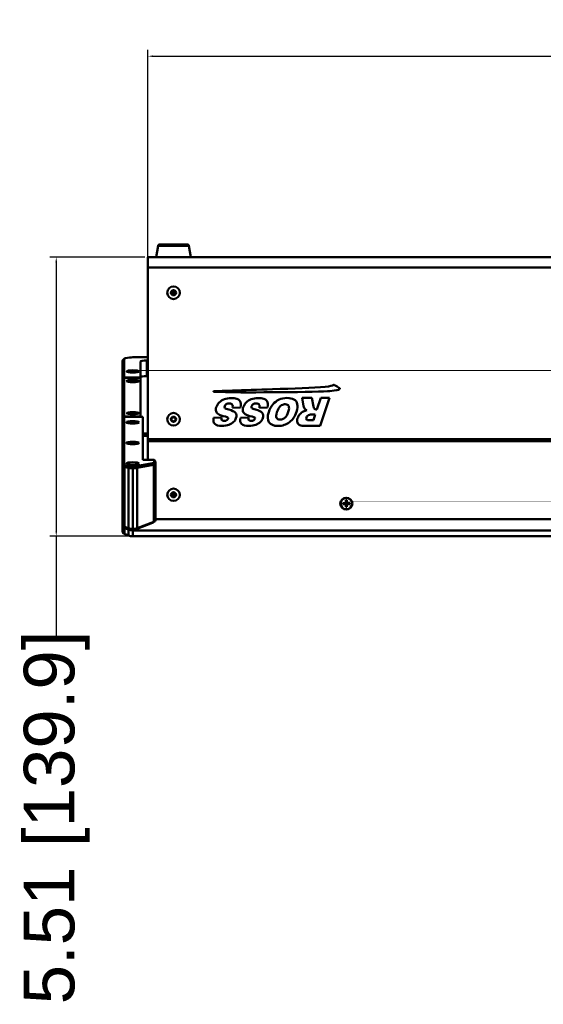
# Model space of a CAD drawing. Header units: inches. Extents: x 2.9 to 75, y -2.3 to 43.7.
# Tile 87 of 155: x 32.8 to 43.1, y 24.3 to 43.7. Entities that reach past the tile are written whole.
import ezdxf

# ---------------------------------------------------------------- set-up
doc = ezdxf.new("R2010")
doc.units = ezdxf.units.IN
doc.header["$MEASUREMENT"] = 0
for name, color, linetype, lineweight in [('Dimensions(ROSSANSI)', 7, 'Continuous', 25), ('Visible Edges(ROSSANSI)', 7, 'Continuous', 50), ('Visible Tangent Edges(ROSSANSI)', 7, 'Continuous', 50)]:
    doc.layers.add(name, color=color, linetype=linetype, lineweight=lineweight)
doc.styles.add('DEFAULT-ROSSANSI', font='arial.ttf')
doc.dimstyles.new('DEFAULT-ROSSANSI', dxfattribs={"dimtxt": 1, "dimasz": 0.098425, "dimexe": 0.125, "dimexo": 0.0625, "dimgap": 0.031496, "dimtad": 0, "dimtih": 1, "dimtoh": 1, "dimrnd": 1e-08, "dimzin": 0, "dimdsep": 46, "dimtxsty": 'DEFAULT-ROSSANSI', "dimcen": 0.09, "dimdle": 0.393701, "dimclrd": 7, "dimclre": 7, "dimclrt": 179, "dimadec": 0, "dimazin": 0, "dimtfac": 1, "dimtofl": 0, "dimtmove": 0, "dimatfit": 3, "dimfxl": 1, "dimtolj": 1, "dimtzin": 0, "dimlwd": 25, "dimlwe": 25, "dimarcsym": 0})

# ---------------------------------------------------------------- blocks, each defined once
blk = doc.blocks.new('*D7')
at = {"layer": 'Defpoints', "color": 0}
for p in [(33.483, 39.02), (35.294, 39.02), (34.996, 33.513)]:
    blk.add_point(p, dxfattribs=at)
at = {"layer": 'Dimensions(ROSSANSI)', "color": 7, "lineweight": 25}
for p, q in [((35.232, 39.02), (33.358, 39.02)), ((33.483, 38.922), (33.483, 33.612)), ((34.933, 33.513), (33.358, 33.513)), ((33.483, 33.513), (33.483, 31.533))]:
    blk.add_line(p, q, dxfattribs=at)
at = {"layer": 'Dimensions(ROSSANSI)', "color": 7}
for points in [[(33.467, 38.922), (33.5, 38.922), (33.483, 39.02)], [(33.467, 33.612), (33.5, 33.612), (33.483, 33.513)]]:
    blk.add_solid(points, dxfattribs=at)
at = {"layer": 'Dimensions(ROSSANSI)', "color": 179, "lineweight": 25, "insert": (32.842, 24.271), "char_height": 1, "attachment_point": 1, "rotation": 90, "style": 'DEFAULT-ROSSANSI'}
blk.add_mtext('\\A1;5.51 [139.9]', dxfattribs=at)
blk = doc.blocks.new('*D9')
at = {"layer": 'Defpoints', "color": 0}
for p in [(66.804, 42.99), (35.294, 38.816), (66.804, 38.816)]:
    blk.add_point(p, dxfattribs=at)
at = {"layer": 'Dimensions(ROSSANSI)', "color": 7, "lineweight": 25}
for p, q in [((35.294, 38.879), (35.294, 43.115)), ((35.393, 42.99), (47.014, 42.99)), ((66.706, 42.99), (55.084, 42.99)), ((66.804, 38.879), (66.804, 43.115))]:
    blk.add_line(p, q, dxfattribs=at)
at = {"layer": 'Dimensions(ROSSANSI)', "color": 7}
for points in [[(35.393, 43.006), (35.393, 42.973), (35.294, 42.99)], [(66.706, 43.006), (66.706, 42.973), (66.804, 42.99)]]:
    blk.add_solid(points, dxfattribs=at)
at = {"layer": 'Dimensions(ROSSANSI)', "color": 179, "lineweight": 25, "insert": (47.046, 43.63), "char_height": 1, "attachment_point": 1, "style": 'DEFAULT-ROSSANSI'}
blk.add_mtext('\\A1;31.51 [800.4]', dxfattribs=at)

msp = doc.modelspace()

# ---------------------------------------------------------------- linework, layer by layer
at = {"layer": 'Visible Edges(ROSSANSI)'}
for p, q in [((35.524, 39.27), (36.072, 39.27)), ((35.494, 39.245), (35.454, 39.02)), ((36.102, 39.245), (36.141, 39.02)), ((35.294, 38.816), (35.294, 39.02)), ((35.294, 39.02), (66.804, 39.02)), ((35.294, 35.428), (35.294, 38.816)), ((34.794, 36.984), (34.794, 36.625)), ((34.826, 37.017), (34.797, 36.988)), ((34.824, 36.649), (34.824, 37.013)), ((34.852, 37.026), (34.929, 37.04)), ((34.996, 37.046), (35.294, 37.046)), ((35.144, 36.649), (35.144, 36.961)), ((35.269, 36.985), (35.294, 36.985)), ((34.89, 36.756), (34.883, 36.763)), ((34.926, 36.765), (34.926, 36.768)), ((34.926, 36.768), (34.953, 36.768)), ((34.926, 36.768), (34.928, 36.765)), ((34.953, 36.765), (34.926, 36.765)), ((34.985, 36.774), (34.985, 36.779)), ((34.985, 36.779), (35.003, 36.779)), ((34.985, 36.753), (34.985, 36.759)), ((34.985, 36.759), (34.985, 36.759)), ((35.003, 36.753), (34.985, 36.753)), ((35.003, 36.779), (35.003, 36.774)), ((35.003, 36.759), (35.003, 36.753)), ((35.003, 36.759), (35.003, 36.759)), ((35.035, 36.768), (35.063, 36.768)), ((35.063, 36.765), (35.035, 36.765)), ((35.06, 36.765), (35.063, 36.768)), ((35.063, 36.768), (35.063, 36.765)), ((35.099, 36.756), (35.105, 36.763)), ((34.824, 36.649), (34.794, 36.625)), ((34.794, 36.608), (34.824, 36.643)), ((34.794, 36.625), (34.794, 36.608)), ((34.794, 36.608), (34.794, 35.852)), ((34.824, 36.643), (34.824, 36.649)), ((34.824, 36.649), (35.144, 36.649)), ((34.824, 35.876), (34.824, 36.643)), ((35.144, 36.643), (34.824, 36.643)), ((34.89, 36.566), (34.883, 36.573)), ((34.926, 36.575), (34.926, 36.578)), ((34.926, 36.578), (34.953, 36.578)), ((34.926, 36.578), (34.928, 36.575)), ((34.953, 36.575), (34.926, 36.575)), ((34.985, 36.584), (34.985, 36.59)), ((34.985, 36.59), (35.003, 36.59)), ((34.985, 36.563), (34.985, 36.569)), ((34.985, 36.569), (34.985, 36.569)), ((35.003, 36.563), (34.985, 36.563)), ((35.003, 36.59), (35.003, 36.584)), ((35.003, 36.569), (35.003, 36.563)), ((35.003, 36.569), (35.003, 36.569)), ((35.035, 36.578), (35.063, 36.578)), ((35.063, 36.575), (35.035, 36.575)), ((35.06, 36.575), (35.063, 36.578)), ((35.063, 36.578), (35.063, 36.575)), ((35.099, 36.566), (35.105, 36.573)), ((35.144, 36.643), (35.144, 36.649)), ((35.144, 35.876), (35.144, 36.643)), ((35.294, 36.673), (35.269, 36.673)), ((38.336, 36.242), (38.365, 36.082)), ((38.527, 36.242), (38.336, 36.242)), ((38.561, 36.073), (38.527, 36.242)), ((38.705, 36.242), (38.63, 36.018)), ((38.691, 35.691), (38.875, 36.242)), ((38.875, 36.242), (38.705, 36.242)), ((36.962, 36.045), (37.121, 36.055)), ((37.493, 36.045), (37.652, 36.055)), ((38.63, 36.018), (38.615, 36.018)), ((34.824, 35.876), (34.794, 35.852)), ((34.794, 35.852), (34.794, 35.794)), ((34.794, 35.794), (34.824, 35.85)), ((34.794, 35.702), (34.794, 35.794)), ((34.824, 35.868), (34.824, 35.876)), ((34.824, 35.876), (35.144, 35.876)), ((35.194, 35.868), (34.824, 35.868)), ((34.824, 35.85), (34.824, 35.868)), ((34.824, 35.85), (34.824, 35.758)), ((34.89, 35.931), (34.883, 35.939)), ((34.926, 35.941), (34.926, 35.944)), ((34.926, 35.944), (34.953, 35.944)), ((34.926, 35.944), (34.928, 35.941)), ((34.953, 35.941), (34.926, 35.941)), ((34.985, 35.95), (34.985, 35.955)), ((34.985, 35.955), (35.003, 35.955)), ((34.985, 35.935), (34.985, 35.935)), ((34.985, 35.929), (34.985, 35.934)), ((35.003, 35.929), (34.985, 35.929)), ((35.003, 35.955), (35.003, 35.95)), ((35.003, 35.935), (35.003, 35.935)), ((35.003, 35.934), (35.003, 35.929)), ((35.035, 35.944), (35.063, 35.944)), ((35.063, 35.941), (35.035, 35.941)), ((35.06, 35.941), (35.063, 35.944)), ((35.063, 35.944), (35.063, 35.941)), ((35.099, 35.931), (35.105, 35.939)), ((35.144, 35.868), (35.144, 35.876)), ((35.194, 35.02), (35.194, 35.868)), ((36.747, 35.858), (36.59, 35.849)), ((37.277, 35.858), (37.12, 35.849)), ((38.558, 35.802), (38.484, 35.802)), ((38.524, 35.914), (38.595, 35.914)), ((38.595, 35.914), (38.558, 35.802)), ((34.824, 35.758), (34.794, 35.702)), ((34.794, 35.702), (34.794, 35.519)), ((34.794, 35.519), (34.824, 35.576)), ((34.824, 35.576), (34.824, 35.758)), ((34.824, 35.576), (34.824, 35.484)), ((38.409, 35.691), (38.691, 35.691)), ((34.794, 35.428), (34.794, 35.519)), ((34.824, 35.484), (34.794, 35.428)), ((34.794, 35.428), (34.794, 35.245)), ((34.824, 35.302), (34.824, 35.484)), ((35.294, 35.389), (35.294, 35.428)), ((35.294, 35.02), (35.294, 35.389)), ((34.794, 35.245), (34.824, 35.302)), ((34.794, 34.892), (34.794, 35.245)), ((34.824, 35.302), (34.824, 34.921)), ((35.194, 35.02), (35.414, 35.02)), ((35.414, 34.97), (35.414, 35.02)), ((35.414, 35.02), (35.444, 34.99)), ((34.794, 34.536), (34.794, 34.892)), ((34.908, 34.86), (34.834, 34.875)), ((34.852, 34.907), (34.926, 34.893)), ((34.994, 33.656), (34.994, 34.853)), ((35.063, 34.893), (35.386, 34.956)), ((35.404, 34.923), (35.081, 34.86)), ((35.444, 34.99), (35.444, 34.941)), ((35.444, 34.941), (35.444, 33.832)), ((34.794, 34.536), (34.794, 34.352)), ((34.824, 34.32), (34.824, 34.504)), ((34.794, 34.26), (34.794, 34.352)), ((34.794, 34.26), (34.794, 34.076)), ((34.824, 34.044), (34.824, 34.228)), ((39.2, 34.197), (39.2, 34.224)), ((39.2, 34.224), (39.218, 34.224)), ((39.218, 34.224), (39.218, 34.197)), ((34.794, 33.983), (34.794, 34.076)), ((39.141, 34.148), (39.141, 34.166)), ((39.141, 34.166), (39.168, 34.166)), ((39.184, 34.161), (39.141, 34.148)), ((39.168, 34.148), (39.141, 34.148)), ((39.172, 34.166), (39.172, 34.161)), ((39.174, 34.167), (39.174, 34.166)), ((39.184, 34.163), (39.184, 34.161)), ((39.184, 34.161), (39.188, 34.161)), ((39.197, 34.183), (39.2, 34.19)), ((39.202, 34.194), (39.2, 34.194)), ((39.2, 34.145), (39.202, 34.145)), ((39.2, 34.09), (39.2, 34.117)), ((39.218, 34.09), (39.2, 34.09)), ((39.214, 34.202), (39.204, 34.202)), ((39.204, 34.13), (39.214, 34.13)), ((39.205, 34.135), (39.213, 34.135)), ((39.218, 34.194), (39.216, 34.194)), ((39.216, 34.145), (39.218, 34.145)), ((39.222, 34.183), (39.218, 34.19)), ((39.218, 34.117), (39.218, 34.09)), ((39.23, 34.161), (39.234, 34.161)), ((39.234, 34.161), (39.234, 34.163)), ((39.278, 34.148), (39.234, 34.161)), ((39.244, 34.166), (39.244, 34.167)), ((39.246, 34.161), (39.246, 34.166)), ((39.25, 34.166), (39.278, 34.166)), ((39.278, 34.148), (39.25, 34.148)), ((39.278, 34.166), (39.278, 34.148)), ((34.794, 33.983), (34.794, 33.799)), ((34.824, 33.768), (34.824, 33.952)), ((66.654, 33.848), (35.444, 33.848)), ((34.794, 33.735), (34.794, 33.799)), ((34.794, 33.707), (34.794, 33.735)), ((34.794, 33.707), (34.794, 33.592)), ((34.833, 33.692), (34.806, 33.714)), ((34.831, 33.7), (34.908, 33.67)), ((34.908, 33.643), (34.831, 33.673)), ((34.929, 33.651), (34.852, 33.681)), ((35.386, 33.778), (35.06, 33.651)), ((35.081, 33.67), (35.408, 33.798)), ((35.405, 33.789), (35.432, 33.812)), ((34.831, 33.558), (34.908, 33.528)), ((67.102, 33.629), (34.996, 33.629)), ((67.102, 33.513), (34.996, 33.513))]:
    msp.add_line(p, q, dxfattribs=at)
for centre, radius in [((35.798, 38.321), 0.125), ((35.798, 38.321), 0.125), ((35.798, 38.321), 0.05), ((35.798, 38.321), 0.0406), ((35.798, 35.821), 0.125), ((35.798, 35.821), 0.125), ((35.798, 35.821), 0.05), ((35.798, 35.821), 0.0406)]:
    msp.add_circle(centre, radius, dxfattribs=at)
for centre, start, end in [((35.524, 39.24), 90, 170), ((36.072, 39.24), 10, 90)]:
    msp.add_arc(centre, 0.03, start, end, dxfattribs=at)
for centre, major_axis, ratio, start_param, end_param in [((35.798, 38.249), (0.062, 0), 0.939693, 0.998957, 2.142635), ((35.798, 38.249), (0.0406, 0), 0.939693, 1.149051, 1.992541), ((34.919, 36.984), (-0.125, 0), 0.189952, 6.088483, 6.283185), ((34.919, 37.013), (-0.095, 0), 0.189952, 5.497787, 6.283185), ((34.996, 37.028), (0.095, 0), 0.189952, 1.570796, 2.356194), ((35.269, 36.961), (-0.125, 0), 0.189952, 4.712389, 6.283185), ((34.953, 36.774), (0.032, 0), 0.189952, 4.712389, 6.283185), ((34.953, 36.759), (0.032, 0), 0.189952, 0, 1.570796), ((35.035, 36.774), (-0.032, 0), 0.189952, 0, 1.570796), ((35.035, 36.759), (-0.032, 0), 0.189952, 4.712389, 6.283185), ((34.953, 36.584), (0.032, 0), 0.189952, 4.712389, 6.283185), ((34.953, 36.569), (0.032, 0), 0.189952, 0, 1.570796), ((35.035, 36.584), (-0.032, 0), 0.189952, 0, 1.570796), ((35.035, 36.569), (-0.032, 0), 0.189952, 4.712389, 6.283185), ((35.269, 36.649), (-0.125, 0), 0.189952, 4.712389, 6.283185), ((34.953, 35.95), (0.032, 0), 0.189952, 4.712389, 6.283185), ((34.953, 35.934), (0.032, 0), 0.189952, 0, 1.570796), ((35.035, 35.95), (-0.032, 0), 0.189952, 0, 1.570796), ((35.035, 35.934), (-0.032, 0), 0.189952, 4.712389, 6.283185), ((34.919, 34.536), (-0.125, 0), 0.389928, 0, 0.707483), ((34.919, 34.352), (-0.125, 0), 0.389928, 0, 0.707483), ((34.919, 34.26), (-0.125, 0), 0.389928, 0, 0.707483), ((35.798, 34.369), (0.05, 0), 0.981793, 3.538914, 4.712389), ((35.798, 34.4), (0.0406, 0), 0.981793, 3.936961, 5.487817), ((35.798, 34.369), (0.05, 0), 0.981793, 4.712389, 5.885864), ((34.919, 34.076), (-0.125, 0), 0.389928, 0, 0.707483), ((39.168, 34.197), (0.032, 0), 0.981793, 4.712389, 6.283185), ((39.168, 34.117), (0.032, 0), 0.981793, 0, 1.570796), ((39.173, 34.126), (0.0285, 0.0299), 0.749568, 0.588916, 0.920203), ((39.168, 34.129), (0.0377, 0), 0.981793, 1.133723, 1.419331), ((39.168, 34.129), (0.0377, 0), 0.981793, 0.556493, 1.014303), ((39.168, 34.21), (0.0377, 0), 0.981793, 5.846112, 6.081241), ((39.168, 34.202), (0.0359, 0), 0.703715, 5.968442, 6.299729), ((39.168, 34.129), (0.0377, 0), 0.981793, 0.151466, 0.437073), ((39.168, 34.131), (0, 0.0459), 0.783144, 4.695846, 5.027133), ((39.25, 34.21), (-0.0377, 0), 0.981793, 0.201944, 0.437073), ((39.25, 34.129), (-0.0377, 0), 0.981793, 5.846112, 6.13172), ((39.25, 34.202), (-0.0359, 0), 0.703715, 6.266642, 6.597929), ((39.25, 34.131), (0, -0.0459), 0.783144, 4.397645, 4.728932), ((39.25, 34.197), (-0.032, 0), 0.981793, 0, 1.570796), ((39.25, 34.129), (0.0377, 0), 0.981793, 2.127289, 2.5851), ((39.25, 34.117), (-0.032, 0), 0.981793, 4.712389, 6.283185), ((39.25, 34.129), (0.0377, 0), 0.981793, 1.722262, 2.007869), ((39.245, 34.126), (-0.0285, 0.0299), 0.749568, 5.362983, 5.69427), ((34.919, 33.983), (-0.125, 0), 0.389928, 0, 0.707483), ((35.319, 33.832), (0.125, 0), 0.389928, 5.497787, 6.283185), ((34.919, 33.799), (-0.125, 0), 0.389928, 0, 0.707483), ((34.919, 33.735), (-0.125, 0), 0.389928, 0, 0.785398), ((34.919, 33.707), (-0.125, 0), 0.389928, 0, 0.785398), ((34.919, 33.707), (-0.095, 0), 0.389928, 0.437245, 0.785398), ((34.996, 33.705), (0.125, 0), 0.389928, 3.926991, 4.698175), ((34.996, 33.677), (-0.125, 0), 0.389928, 0.785398, 1.570796), ((34.996, 33.677), (-0.095, 0), 0.389928, 0.785398, 1.552095), ((34.992, 33.705), (0.125, 0), 0.389928, 4.726603, 5.497787), ((34.992, 33.677), (-0.095, 0), 0.389928, 1.589501, 2.356194), ((35.319, 33.805), (-0.095, 0), 0.389928, 2.356194, 2.704348), ((34.919, 33.592), (-0.125, 0), 0.389928, 0, 0.785398), ((34.996, 33.562), (0.125, 0), 0.389928, 3.926991, 4.712389)]:
    msp.add_ellipse(centre, major_axis=major_axis, ratio=ratio, start_param=start_param, end_param=end_param, dxfattribs=at)
for centre, major_axis, ratio in [((34.994, 36.766), (0.119, 0), 0.189952), ((34.994, 36.766), (0.113, 0), 0.189952), ((34.994, 36.576), (-0.119, 0), 0.189952), ((34.994, 36.576), (0.113, 0), 0.189952), ((34.994, 35.942), (-0.119, 0), 0.189952), ((34.994, 35.942), (0.113, 0), 0.189952), ((34.994, 35.761), (0.125, 0), 0.194196), ((34.994, 35.355), (0.125, 0), 0.194196), ((34.994, 34.948), (0.125, 0), 0.194196), ((35.798, 34.331), (0.125, 0), 0.981793), ((35.798, 34.331), (-0.125, 0), 0.981793), ((35.798, 34.331), (-0.05, 0), 0.981793), ((39.209, 34.157), (0.119, 0), 0.981793), ((39.209, 34.157), (0.113, 0), 0.981793)]:
    msp.add_ellipse(centre, major_axis=major_axis, ratio=ratio, dxfattribs=at)
for points, weights in [([(34.953, 36.768), (34.955, 36.768), (34.958, 36.765)], [1, 1.01023075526, 1.01564692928]), ([(34.985, 36.759), (34.985, 36.773), (34.985, 36.774)], [1.02166378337, 1.02045377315, 1]), ([(34.985, 36.759), (34.985, 36.759), (34.985, 36.759)], [1, 1.00123615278, 1.00240201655]), ([(35.003, 36.774), (35.003, 36.773), (35.003, 36.759)], [1, 1.02045377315, 1.02166378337]), ([(35.003, 36.759), (35.003, 36.759), (35.003, 36.759)], [1.00240201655, 1.00123615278, 1]), ([(35.031, 36.765), (35.033, 36.768), (35.035, 36.768)], [1.01564692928, 1.01023075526, 1]), ([(34.953, 36.578), (34.955, 36.578), (34.958, 36.575)], [1, 1.01023075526, 1.01564692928]), ([(34.985, 36.569), (34.985, 36.583), (34.985, 36.584)], [1.02166378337, 1.02045377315, 1]), ([(34.985, 36.569), (34.985, 36.569), (34.985, 36.569)], [1, 1.00123615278, 1.00240201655]), ([(35.003, 36.584), (35.003, 36.583), (35.003, 36.569)], [1, 1.02045377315, 1.02166378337]), ([(35.003, 36.569), (35.003, 36.569), (35.003, 36.569)], [1.00240201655, 1.00123615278, 1]), ([(35.031, 36.575), (35.033, 36.578), (35.035, 36.578)], [1.01564692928, 1.01023075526, 1]), ([(34.953, 35.944), (34.955, 35.944), (34.958, 35.94)], [1, 1.01023075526, 1.01564692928]), ([(34.985, 35.935), (34.985, 35.949), (34.985, 35.95)], [1.02166378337, 1.02045377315, 1]), ([(34.985, 35.934), (34.985, 35.935), (34.985, 35.935)], [1, 1.00123615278, 1.00240201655]), ([(35.003, 35.95), (35.003, 35.949), (35.003, 35.935)], [1, 1.02045377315, 1.02166378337]), ([(35.003, 35.935), (35.003, 35.935), (35.003, 35.934)], [1.00240201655, 1.00123615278, 1]), ([(35.031, 35.94), (35.033, 35.944), (35.035, 35.944)], [1.01564692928, 1.01023075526, 1]), ([(39.188, 34.161), (39.177, 34.148), (39.168, 34.148)], [1, 1.0434797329, 1]), ([(39.2, 34.19), (39.2, 34.19), (39.2, 34.197)], [1.01222273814, 1.03612392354, 1]), ([(39.2, 34.117), (39.2, 34.126), (39.2, 34.149)], [1, 1.0434797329, 1]), ([(39.218, 34.197), (39.218, 34.19), (39.218, 34.19)], [1, 1.03612392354, 1.01222273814]), ([(39.218, 34.149), (39.218, 34.126), (39.218, 34.117)], [1, 1.0434797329, 1]), ([(39.25, 34.148), (39.241, 34.148), (39.23, 34.161)], [1, 1.0434797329, 1])]:
    msp.add_rational_spline(points, weights, degree=2, dxfattribs=at)
for points, degree in [([(36.592, 36.376), (36.582, 36.373), (36.584, 36.365), (36.589, 36.364)], 3), ([(36.589, 36.364), (36.6, 36.362), (36.629, 36.363), (36.827, 36.357)], 3), ([(36.596, 36.376), (36.595, 36.376), (36.593, 36.376), (36.592, 36.376)], 3), ([(37.755, 36.416), (37.179, 36.397), (36.612, 36.377), (36.596, 36.376)], 3), ([(36.827, 36.357), (37.171, 36.347), (38.706, 36.359), (38.884, 36.377)], 3), ([(38.789, 36.462), (38.565, 36.44), (38.156, 36.429), (37.755, 36.416)], 3), ([(38.96, 36.501), (38.94, 36.487), (38.89, 36.472), (38.789, 36.462)], 3), ([(38.884, 36.377), (39.02, 36.39), (39.056, 36.405), (39.07, 36.414)], 3), ([(38.969, 36.501), (38.964, 36.504), (38.96, 36.501), (38.96, 36.501)], 3), ([(39.079, 36.434), (39.077, 36.435), (38.974, 36.498), (38.969, 36.501)], 3), ([(39.07, 36.414), (39.075, 36.416), (39.077, 36.417), (39.079, 36.419)], 3), ([(39.079, 36.419), (39.086, 36.423), (39.082, 36.432), (39.079, 36.434)], 3), ([(36.803, 36.218), (36.764, 36.203), (36.73, 36.181), (36.702, 36.152)], 3), ([(37.121, 36.055), (37.135, 36.109), (37.13, 36.153), (37.107, 36.188)], 3), ([(37.333, 36.218), (37.294, 36.203), (37.261, 36.181), (37.232, 36.152)], 3), ([(37.652, 36.055), (37.665, 36.109), (37.66, 36.153), (37.637, 36.188)], 3), ([(36.642, 36.058), (36.633, 36.029), (36.631, 36.003), (36.637, 35.98)], 3), ([(36.637, 35.98), (36.643, 35.956), (36.659, 35.937), (36.685, 35.921)], 3), ([(36.702, 36.152), (36.674, 36.124), (36.654, 36.092), (36.642, 36.058)], 3), ([(36.814, 36.044), (36.806, 36.055), (36.804, 36.067), (36.809, 36.081)], 3), ([(36.809, 36.081), (36.814, 36.095), (36.824, 36.108), (36.84, 36.119)], 3), ([(36.888, 36.013), (36.847, 36.023), (36.823, 36.033), (36.814, 36.044)], 3), ([(37.02, 35.949), (36.998, 35.976), (36.954, 35.997), (36.888, 36.013)], 3), ([(36.961, 36.103), (36.967, 36.09), (36.968, 36.071), (36.962, 36.045)], 3), ([(37.173, 36.058), (37.163, 36.029), (37.161, 36.003), (37.167, 35.98)], 3), ([(37.167, 35.98), (37.174, 35.956), (37.19, 35.937), (37.215, 35.921)], 3), ([(37.232, 36.152), (37.204, 36.124), (37.184, 36.092), (37.173, 36.058)], 3), ([(37.345, 36.044), (37.336, 36.055), (37.334, 36.067), (37.339, 36.081)], 3), ([(37.339, 36.081), (37.344, 36.095), (37.354, 36.108), (37.371, 36.119)], 3), ([(37.418, 36.013), (37.378, 36.023), (37.353, 36.033), (37.345, 36.044)], 3), ([(37.55, 35.949), (37.528, 35.976), (37.484, 35.997), (37.418, 36.013)], 3), ([(37.492, 36.103), (37.498, 36.09), (37.498, 36.071), (37.493, 36.045)], 3), ([(38.365, 35.977), (38.338, 35.963), (38.314, 35.945), (38.293, 35.923)], 3), ([(38.365, 36.082), (38.368, 36.06), (38.379, 36.033), (38.394, 36.019)], 3), ([(38.432, 35.999), (38.405, 35.993), (38.382, 35.986), (38.365, 35.977)], 3), ([(38.394, 36.019), (38.402, 36.012), (38.414, 36.005), (38.432, 35.999)], 3), ([(38.578, 36.031), (38.571, 36.038), (38.566, 36.052), (38.561, 36.073)], 3), ([(38.615, 36.018), (38.6, 36.018), (38.587, 36.022), (38.578, 36.031)], 3), ([(36.59, 35.849), (36.578, 35.794), (36.586, 35.754), (36.613, 35.729)], 3), ([(36.685, 35.921), (36.711, 35.905), (36.756, 35.889), (36.823, 35.874)], 3), ([(36.755, 35.806), (36.746, 35.817), (36.743, 35.834), (36.747, 35.858)], 3), ([(36.823, 35.874), (36.85, 35.868), (36.866, 35.861), (36.871, 35.854)], 3), ([(36.875, 35.832), (36.871, 35.82), (36.863, 35.81), (36.851, 35.802)], 3), ([(36.871, 35.854), (36.877, 35.848), (36.878, 35.84), (36.875, 35.832)], 3), ([(36.892, 35.712), (36.928, 35.726), (36.958, 35.745), (36.982, 35.769)], 3), ([(36.982, 35.769), (37.006, 35.793), (37.022, 35.819), (37.031, 35.846)], 3), ([(37.031, 35.846), (37.045, 35.888), (37.041, 35.922), (37.02, 35.949)], 3), ([(37.12, 35.849), (37.108, 35.794), (37.116, 35.754), (37.143, 35.729)], 3), ([(37.215, 35.921), (37.241, 35.905), (37.287, 35.889), (37.353, 35.874)], 3), ([(37.285, 35.806), (37.276, 35.817), (37.273, 35.834), (37.277, 35.858)], 3), ([(37.353, 35.874), (37.38, 35.868), (37.396, 35.861), (37.401, 35.854)], 3), ([(37.406, 35.832), (37.402, 35.82), (37.394, 35.81), (37.381, 35.802)], 3), ([(37.401, 35.854), (37.407, 35.848), (37.408, 35.84), (37.406, 35.832)], 3), ([(37.422, 35.712), (37.458, 35.726), (37.488, 35.745), (37.512, 35.769)], 3), ([(37.512, 35.769), (37.536, 35.793), (37.553, 35.819), (37.562, 35.846)], 3), ([(37.562, 35.846), (37.576, 35.888), (37.572, 35.922), (37.55, 35.949)], 3), ([(38.248, 35.844), (38.236, 35.809), (38.234, 35.779), (38.243, 35.755)], 3), ([(38.293, 35.923), (38.273, 35.901), (38.258, 35.874), (38.248, 35.844)], 3), ([(38.425, 35.816), (38.417, 35.826), (38.416, 35.84), (38.422, 35.857)], 3), ([(38.422, 35.857), (38.426, 35.869), (38.433, 35.88), (38.443, 35.889)], 3), ([(38.484, 35.802), (38.453, 35.802), (38.433, 35.807), (38.425, 35.816)], 3), ([(38.443, 35.889), (38.465, 35.909), (38.492, 35.914), (38.524, 35.914)], 3), ([(38.243, 35.755), (38.252, 35.73), (38.269, 35.713), (38.293, 35.704)], 3), ([(38.293, 35.704), (38.318, 35.695), (38.356, 35.691), (38.409, 35.691)], 3), ([(39.172, 34.161), (39.173, 34.164), (39.174, 34.166)], 2), ([(39.204, 34.13), (39.205, 34.132), (39.205, 34.135)], 2), ([(39.214, 34.13), (39.214, 34.132), (39.213, 34.135)], 2), ([(39.246, 34.161), (39.245, 34.164), (39.244, 34.166)], 2), ([(34.994, 33.656), (34.994, 33.651), (34.994, 33.645), (34.994, 33.64)], 3)]:
    msp.add_open_spline(points, degree=degree, dxfattribs=at)
for points, knots in [([(37.107, 36.188), (37.084, 36.223), (37.027, 36.24), (36.937, 36.24), (36.886, 36.24), (36.841, 36.232), (36.803, 36.218)], [26, 26, 26, 26, 27, 27, 27, 28, 28, 28, 28]), ([(37.637, 36.188), (37.614, 36.223), (37.558, 36.24), (37.468, 36.24), (37.416, 36.24), (37.372, 36.232), (37.333, 36.218)], [-28, -28, -28, -28, -27, -27, -27, -26, -26, -26, -26]), ([(38.225, 35.967), (38.246, 36.029), (38.251, 36.081), (38.241, 36.122), (38.23, 36.164), (38.209, 36.194), (38.176, 36.213), (38.143, 36.232), (38.097, 36.242), (38.038, 36.242), (37.98, 36.242), (37.927, 36.231), (37.881, 36.209), (37.834, 36.187), (37.794, 36.156), (37.76, 36.116), (37.726, 36.076), (37.698, 36.025), (37.678, 35.962), (37.649, 35.877), (37.651, 35.81), (37.682, 35.762), (37.714, 35.715), (37.774, 35.691), (37.861, 35.691), (37.947, 35.691), (38.022, 35.715), (38.086, 35.764), (38.15, 35.812), (38.196, 35.88), (38.225, 35.967)], [0, 0, 0, 0, 1, 1, 1, 2, 2, 2, 3, 3, 3, 4, 4, 4, 5, 5, 5, 6, 6, 6, 7, 7, 7, 8, 8, 8, 9, 9, 9, 10, 10, 10, 10]), ([(36.84, 36.119), (36.857, 36.13), (36.877, 36.136), (36.9, 36.136), (36.931, 36.136), (36.952, 36.125), (36.961, 36.103)], [2, 2, 2, 2, 3, 3, 3, 4, 4, 4, 4]), ([(37.371, 36.119), (37.387, 36.13), (37.407, 36.136), (37.43, 36.136), (37.462, 36.136), (37.482, 36.125), (37.492, 36.103)], [-4, -4, -4, -4, -3, -3, -3, -2, -2, -2, -2]), ([(38.063, 35.968), (38.045, 35.913), (38.022, 35.874), (37.994, 35.851), (37.966, 35.827), (37.936, 35.816), (37.903, 35.816), (37.869, 35.816), (37.846, 35.827), (37.833, 35.85), (37.821, 35.873), (37.823, 35.91), (37.84, 35.96), (37.86, 36.02), (37.883, 36.061), (37.91, 36.084), (37.937, 36.107), (37.968, 36.119), (38.003, 36.119), (38.037, 36.119), (38.06, 36.107), (38.071, 36.083), (38.083, 36.06), (38.08, 36.021), (38.063, 35.968)], [0, 0, 0, 0, 1, 1, 1, 2, 2, 2, 3, 3, 3, 4, 4, 4, 5, 5, 5, 6, 6, 6, 7, 7, 7, 8, 8, 8, 8]), ([(36.851, 35.802), (36.839, 35.794), (36.823, 35.79), (36.804, 35.79), (36.781, 35.79), (36.765, 35.795), (36.755, 35.806)], [16, 16, 16, 16, 17, 17, 17, 18, 18, 18, 18]), ([(37.381, 35.802), (37.369, 35.794), (37.353, 35.79), (37.334, 35.79), (37.311, 35.79), (37.295, 35.795), (37.285, 35.806)], [-18, -18, -18, -18, -17, -17, -17, -16, -16, -16, -16]), ([(36.613, 35.729), (36.64, 35.704), (36.687, 35.691), (36.755, 35.691), (36.81, 35.691), (36.855, 35.698), (36.892, 35.712)], [11, 11, 11, 11, 12, 12, 12, 13, 13, 13, 13]), ([(37.143, 35.729), (37.17, 35.704), (37.217, 35.691), (37.285, 35.691), (37.34, 35.691), (37.386, 35.698), (37.422, 35.712)], [-13, -13, -13, -13, -12, -12, -12, -11, -11, -11, -11]), ([(34.794, 34.891), (34.794, 34.891), (34.794, 34.891), (34.794, 34.892), (34.794, 34.892), (34.794, 34.892)], [-6.62192981, -6.62192981, -6.62192981, -6.62192981, -6.6138314, -6.6138314, -6.605733, -6.605733, -6.605733, -6.605733]), ([(34.831, 34.875), (34.826, 34.876), (34.822, 34.877), (34.814, 34.879), (34.809, 34.88), (34.806, 34.882), (34.802, 34.883), (34.799, 34.885), (34.796, 34.888), (34.795, 34.889), (34.794, 34.891)], [-2.3192518, -2.3192518, -2.3192518, -2.3192518, -2.1598449, -2.1598449, -1.9634954, -1.9634954, -1.9634954, -1.7422161, -1.7422161, -1.5707963, -1.5707963, -1.5707963, -1.5707963]), ([(34.824, 34.921), (34.824, 34.921), (34.824, 34.921), (34.824, 34.921), (34.824, 34.92), (34.824, 34.92)], [6.605733, 6.605733, 6.605733, 6.605733, 6.6138314, 6.6138314, 6.62192981, 6.62192981, 6.62192981, 6.62192981]), ([(34.824, 34.92), (34.824, 34.919), (34.825, 34.918), (34.827, 34.916), (34.829, 34.914), (34.832, 34.913), (34.834, 34.912), (34.837, 34.911), (34.843, 34.909), (34.846, 34.908), (34.85, 34.908)], [1.5707963, 1.5707963, 1.5707963, 1.5707963, 1.7422161, 1.7422161, 1.9634954, 1.9634954, 1.9634954, 2.1598449, 2.1598449, 2.3192518, 2.3192518, 2.3192518, 2.3192518]), ([(34.834, 34.875), (34.833, 34.875), (34.833, 34.875), (34.832, 34.875), (34.831, 34.875), (34.831, 34.875)], [-2.35619449, -2.35619449, -2.35619449, -2.35619449, -2.33772314, -2.33772314, -2.31925178, -2.31925178, -2.31925178, -2.31925178]), ([(34.85, 34.908), (34.85, 34.908), (34.851, 34.907), (34.851, 34.907), (34.852, 34.907), (34.852, 34.907)], [2.31925178, 2.31925178, 2.31925178, 2.31925178, 2.33772314, 2.33772314, 2.35619449, 2.35619449, 2.35619449, 2.35619449]), ([(34.911, 34.86), (34.91, 34.86), (34.91, 34.86), (34.909, 34.86), (34.908, 34.86), (34.908, 34.86)], [-4.99447203, -4.99447203, -4.99447203, -4.99447203, -4.98874559, -4.98874559, -4.98301916, -4.98301916, -4.98301916, -4.98301916]), ([(34.994, 34.853), (34.987, 34.853), (34.979, 34.854), (34.964, 34.854), (34.957, 34.855), (34.95, 34.855), (34.942, 34.856), (34.934, 34.856), (34.921, 34.858), (34.916, 34.859), (34.911, 34.86)], [-3.1266146, -3.1266146, -3.1266146, -3.1266146, -2.9345826, -2.9345826, -2.7417866, -2.7417866, -2.7417866, -2.5305192, -2.5305192, -2.3561945, -2.3561945, -2.3561945, -2.3561945]), ([(34.926, 34.893), (34.926, 34.893), (34.927, 34.893), (34.928, 34.892), (34.928, 34.892), (34.929, 34.892)], [4.98301916, 4.98301916, 4.98301916, 4.98301916, 4.98874559, 4.98874559, 4.99447203, 4.99447203, 4.99447203, 4.99447203]), ([(34.929, 34.892), (34.933, 34.891), (34.937, 34.891), (34.947, 34.889), (34.953, 34.889), (34.959, 34.888), (34.965, 34.888), (34.971, 34.887), (34.982, 34.887), (34.988, 34.887), (34.994, 34.887)], [2.3561945, 2.3561945, 2.3561945, 2.3561945, 2.5305192, 2.5305192, 2.7417866, 2.7417866, 2.7417866, 2.9345826, 2.9345826, 3.1227567, 3.1227567, 3.1227567, 3.1227567]), ([(34.994, 34.887), (35, 34.887), (35.006, 34.887), (35.018, 34.887), (35.024, 34.888), (35.029, 34.888), (35.035, 34.889), (35.041, 34.889), (35.051, 34.891), (35.055, 34.891), (35.059, 34.892)], [-3.1227567, -3.1227567, -3.1227567, -3.1227567, -2.9345826, -2.9345826, -2.7417866, -2.7417866, -2.7417866, -2.5305192, -2.5305192, -2.3561945, -2.3561945, -2.3561945, -2.3561945]), ([(34.994, 34.853), (34.994, 34.859), (34.994, 34.865), (34.994, 34.876), (34.994, 34.881), (34.994, 34.887)], [0, 0, 0, 0, 0.04775912, 0.04775912, 0.09542868, 0.09542868, 0.09542868, 0.09542868]), ([(35.078, 34.86), (35.072, 34.859), (35.067, 34.858), (35.054, 34.856), (35.047, 34.856), (35.039, 34.855), (35.032, 34.855), (35.024, 34.854), (35.009, 34.854), (35.002, 34.853), (34.994, 34.853)], [2.3561945, 2.3561945, 2.3561945, 2.3561945, 2.5305192, 2.5305192, 2.7417866, 2.7417866, 2.7417866, 2.9345826, 2.9345826, 3.1266146, 3.1266146, 3.1266146, 3.1266146]), ([(35.059, 34.892), (35.06, 34.892), (35.06, 34.892), (35.061, 34.893), (35.062, 34.893), (35.063, 34.893)], [-4.89698056, -4.89698056, -4.89698056, -4.89698056, -4.89125412, -4.89125412, -4.88552768, -4.88552768, -4.88552768, -4.88552768]), ([(35.081, 34.86), (35.08, 34.86), (35.08, 34.86), (35.079, 34.86), (35.078, 34.86), (35.078, 34.86)], [4.88552768, 4.88552768, 4.88552768, 4.88552768, 4.89125412, 4.89125412, 4.89698056, 4.89698056, 4.89698056, 4.89698056]), ([(35.386, 34.956), (35.387, 34.956), (35.387, 34.956), (35.388, 34.956), (35.388, 34.956), (35.389, 34.956)], [0.78539816, 0.78539816, 0.78539816, 0.78539816, 0.80386952, 0.80386952, 0.82234087, 0.82234087, 0.82234087, 0.82234087]), ([(35.389, 34.956), (35.392, 34.957), (35.395, 34.958), (35.401, 34.959), (35.404, 34.961), (35.407, 34.962), (35.41, 34.963), (35.412, 34.964), (35.414, 34.967), (35.414, 34.968), (35.414, 34.969)], [0.8223409, 0.8223409, 0.8223409, 0.8223409, 0.9817477, 0.9817477, 1.1780972, 1.1780972, 1.1780972, 1.3993765, 1.3993765, 1.5707963, 1.5707963, 1.5707963, 1.5707963]), ([(35.408, 34.924), (35.407, 34.924), (35.407, 34.924), (35.405, 34.923), (35.405, 34.923), (35.404, 34.923)], [-0.82234087, -0.82234087, -0.82234087, -0.82234087, -0.80386952, -0.80386952, -0.78539816, -0.78539816, -0.78539816, -0.78539816]), ([(35.444, 34.939), (35.444, 34.938), (35.443, 34.937), (35.439, 34.934), (35.436, 34.932), (35.432, 34.93), (35.429, 34.929), (35.425, 34.928), (35.416, 34.925), (35.412, 34.925), (35.408, 34.924)], [-1.5707963, -1.5707963, -1.5707963, -1.5707963, -1.3993765, -1.3993765, -1.1780972, -1.1780972, -1.1780972, -0.9817477, -0.9817477, -0.8223409, -0.8223409, -0.8223409, -0.8223409]), ([(35.414, 34.969), (35.414, 34.969), (35.414, 34.969), (35.414, 34.97), (35.414, 34.97), (35.414, 34.97)], [1.0780778, 1.0780778, 1.0780778, 1.0780778, 1.0861762, 1.0861762, 1.09427461, 1.09427461, 1.09427461, 1.09427461]), ([(35.444, 34.941), (35.444, 34.94), (35.444, 34.94), (35.444, 34.94), (35.444, 34.94), (35.444, 34.939)], [-1.09427461, -1.09427461, -1.09427461, -1.09427461, -1.0861762, -1.0861762, -1.0780778, -1.0780778, -1.0780778, -1.0780778])]:
    msp.add_open_spline(points, degree=3, knots=knots, dxfattribs=at)
at = {"layer": 'Visible Tangent Edges(ROSSANSI)'}
for p, q in [((36.102, 39.245), (35.494, 39.245)), ((35.294, 38.816), (66.804, 38.816)), ((34.794, 36.984), (34.824, 37.013)), ((35.269, 36.673), (35.269, 36.985)), ((35.194, 35.542), (35.294, 35.542)), ((35.294, 35.498), (35.194, 35.498)), ((35.294, 35.428), (66.804, 35.428)), ((35.294, 35.389), (66.804, 35.389)), ((34.824, 34.921), (34.794, 34.892)), ((34.794, 34.891), (34.824, 34.92)), ((34.85, 34.908), (34.831, 34.875)), ((34.831, 33.7), (34.831, 34.875)), ((34.834, 34.875), (34.852, 34.907)), ((34.926, 34.893), (34.908, 34.86)), ((34.908, 33.67), (34.908, 34.86)), ((34.911, 34.86), (34.929, 34.892)), ((35.059, 34.892), (35.078, 34.86)), ((35.081, 34.86), (35.063, 34.893)), ((35.081, 33.67), (35.081, 34.86)), ((35.386, 34.956), (35.404, 34.923)), ((35.408, 34.924), (35.389, 34.956)), ((35.408, 33.798), (35.408, 34.924)), ((35.444, 34.941), (35.414, 34.97)), ((35.414, 34.969), (35.444, 34.939)), ((34.831, 33.7), (34.852, 33.681)), ((34.831, 33.558), (34.831, 33.673)), ((34.908, 33.67), (34.929, 33.651)), ((34.908, 33.643), (34.908, 33.528)), ((35.081, 33.67), (35.06, 33.651)), ((35.408, 33.798), (35.386, 33.778)), ((34.996, 33.513), (34.996, 33.629))]:
    msp.add_line(p, q, dxfattribs=at)
for points in [[(35.798, 38.308), (35.798, 38.33), (35.798, 38.35), (35.798, 38.362)], [(35.798, 38.271), (35.798, 38.274), (35.798, 38.277), (35.798, 38.281)], [(35.798, 35.771), (35.798, 35.774), (35.798, 35.777), (35.798, 35.781)], [(35.798, 34.32), (35.798, 34.328), (35.798, 34.34), (35.798, 34.36)]]:
    msp.add_open_spline(points, degree=3, dxfattribs=at)

# ---------------------------------------------------------------- dimensions: what is measured, and where the dimension line sits
at = {"layer": 'Dimensions(ROSSANSI)', "color": 7, "lineweight": 25}
dim = msp.add_linear_dim(base=(66.804, 42.99), p1=(35.294, 38.816), p2=(66.804, 38.816), dimstyle='DEFAULT-ROSSANSI', override={"dimtih": 0, "dimtoh": 0, "dimdec": 2, "dimtp": 0, "dimtm": 0, "dimtdec": 2, "dimatfit": 1}, dxfattribs=at)
dim.commit()
dim.dimension.update_dxf_attribs({"geometry": '*D9', "text_midpoint": (51.049, 42.99), "dimtype": 160})
dim = msp.add_linear_dim(base=(33.483, 39.02), p1=(34.996, 33.513), p2=(35.294, 39.02), angle=90, dimstyle='DEFAULT-ROSSANSI', override={"dimtih": 0, "dimtoh": 0, "dimdec": 2, "dimtp": 0, "dimtm": 0, "dimtdec": 2, "dimatfit": 2}, dxfattribs=at)
dim.commit()
dim.dimension.update_dxf_attribs({"geometry": '*D7', "text_midpoint": (33.483, 27.887), "dimtype": 160})

doc.saveas('drawing.dxf')
